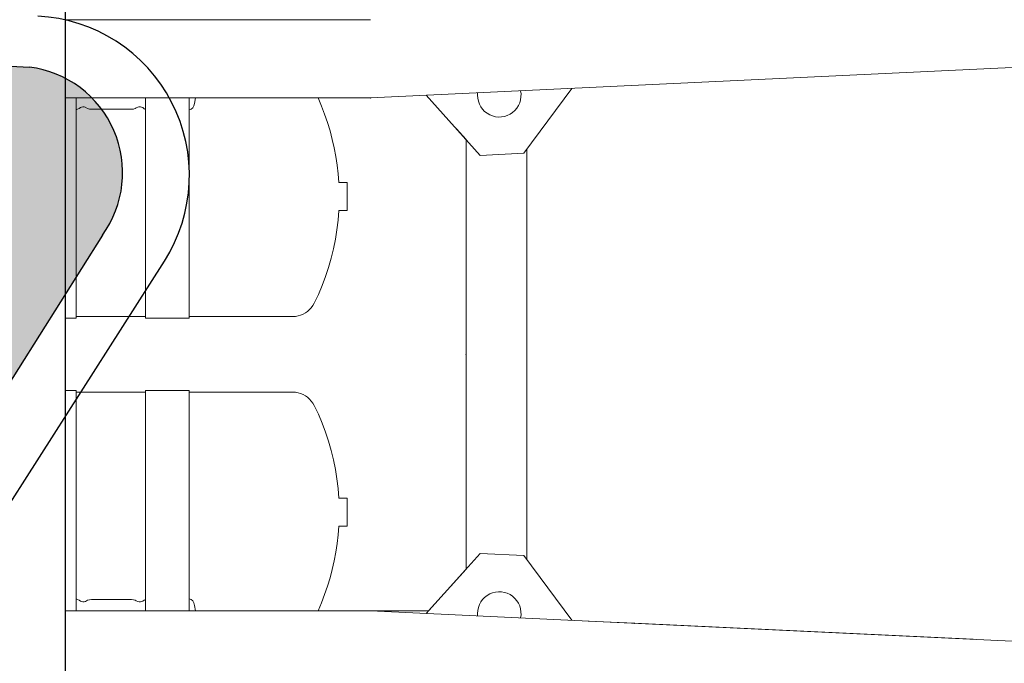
# Model space of a CAD drawing. Header units: millimetres. Extents: x 2204655785 to 2205143108, y 485765510 to 486291538.
# Tile 51 of 156: x 2204976786 to 2204977976, y 486174437 to 486175215. Entities that reach past the tile are written whole.
import ezdxf
from ezdxf.enums import TextEntityAlignment as Align
from ezdxf.lldxf.tags import DXFTag

# ---------------------------------------------------------------- set-up
doc = ezdxf.new("R2010")
doc.units = ezdxf.units.MM
doc.linetypes.add('DASHED2', pattern=[9.525, 6.35, -3.175])
doc.linetypes.add('НЕВИДИМАЯX2', pattern=[19.05, 12.7, -6.35])
for name, color, linetype in [('206ППР Панелевоз', 7, 'Continuous'), ('ППР_Автокран СКАТ-40', 7, 'Continuous'), ('ППР_Автокран_Линия предупреждения', 1, 'Continuous'), ('ППР_Автокран_Опасная зона', 1, 'Continuous'), ('ППР_Автокран_Стрела', 7, 'Continuous'), ('ППР_Автокран_Стрела_15м', 7, 'Continuous'), ('ППР_Опасная зона от крана', 1, 'Continuous'), ('ППР_Разрез', 5, 'Continuous'), ('ППР_СКЛАД №2', 7, 'Continuous'), ('ППР_Стрела', 7, 'Continuous')]:
    doc.layers.add(name, color=color, linetype=linetype)
doc.styles.add('ППРк_М1-1', font='GOST_Common Italic.ttf', dxfattribs={"height": 800})
doc.styles.add('ППРк_М1-1кран', font='GOST_Common Italic.ttf', dxfattribs={"width": 0.8, "height": 600})
tags = doc.linetypes.add('опасная зона_Кран', pattern='A,30,-8,4,-8,30,-8,4,-8,30,-8,4,[230,Bbox.shx,S=2.5,R=0,X=0,Y=-10],-6', length=148).pattern_tags.tags
tags[24] = DXFTag(74, 5)

# ---------------------------------------------------------------- blocks, each defined once
blk = doc.blocks.new('*U420')
at = {"layer": 'ППР_Опасная зона от крана', "linetype": 'опасная зона_Кран', "lineweight": 80, "ltscale": 100}
blk.add_arc((135, 0), 50270, 90, 270, dxfattribs=at)
at = {"layer": 'ППР_Стрела', "linetype": 'НЕВИДИМАЯX2', "lineweight": 50, "ltscale": 100}
blk.add_arc((135, 0), 38700, 90, 270, dxfattribs=at)
at = {"style": 'ППРк_М1-1', "width": 0.8}
for tag, p, height, flags in [('ОПАСНАЯ_ЗОНА', (25480.86, 21929.55), 800, 1), ('ОТЛЕТ_ГРУЗА', (25413.72, 20678.22), 800, 1), ('Кол-во_элементов', (2695.66, -1978.25), 1200, 8)]:
    blk.add_attdef(tag, p, '', height=height, dxfattribs=dict(at, flags=flags))
at = {"style": 'ППРк_М1-1', "width": 0.8, "flags": 8}
blk.add_attdef('МАРКА_КРАНА', text='', height=1200, dxfattribs=at).set_placement((8837.5, 818.17), align=Align.CENTER)
blk.add_attdef('ВЫСОТА', text='', height=1200, dxfattribs=at).set_placement((9134.89, -8454.02), align=Align.MIDDLE_CENTER)
at = {"layer": 'Defpoints', "style": 'ППРк_М1-1', "width": 0.8, "flags": 1}
for tag, p in [('МАКСИМАЛЬНАЯ_ДЛИНА_ГРУЗА', (25470.43, 19233.22)), ('ШИРИНА_ГРУЗА', (25397.01, 17803.51))]:
    blk.add_attdef(tag, p, '', height=800, dxfattribs=at)
at = {"layer": 'ППР_Разрез', "style": 'ППРк_М1-1кран', "width": 0.8, "flags": 8}
for tag, p in [('РАЗРЕЗ2', (-1027.85, 55181.17)), ('РАЗРЕЗ', (-1731.87, -54129.29))]:
    blk.add_attdef(tag, p, '', height=800, dxfattribs=at)
at = {"layer": 'ППР_Стрела', "style": 'ППРк_М1-1кран', "width": 0.8, "flags": 8}
for tag, p in [('ВЫСОТА_КРЮКА_ГОРИЗ', (-19652.89, 21607.87)), ('ГАБАРИТ_СТРЕЛЫ', (-25019.84, 21408.72)), ('ВЫСОТА_КРЮКА_НАКЛ', (-20393.31, 20761.66)), ('ВЫЛЕТ', (-16616.63, 14016.8))]:
    blk.add_attdef(tag, p, '', height=800, rotation=317, dxfattribs=at)
blk = doc.blocks.new('ЗнакПредупрежд')
h = blk.add_hatch(color=1)
h.dxf.hatch_style = 1
h.paths.add_polyline_path([(2.9515, 4.4915, 0.579974), (2.4307, 4.4888), (0.2156, 0.5688, 0.56988), (0.4291, 0.1351), (4.9543, 0.1351, 0.577814), (5.2139, 0.5855)])
h.paths.add_polyline_path([(2.8452, 4.2916), (5.0564, 0.5339, -0.580113), (4.9185, 0.2928), (0.6263, 0.2928, -0.571425), (0.4863, 0.5303), (2.5674, 4.2879, -0.580536)], flags=16)
at = {"color": 3}
blk.add_line((0.0491, 0.6289), (2.3407, 4.6316), dxfattribs=at)
at = {"color": 1}
for p, q in [((0.2156, 0.5688), (2.4307, 4.4888)), ((4.9553, 0.1351), (0.4291, 0.1351))]:
    blk.add_line(p, q, dxfattribs=at)
at = {"color": 3}
blk.add_arc((0.4135, 0.4202), 0.42, 150.208, 270, dxfattribs=at)
at = {"color": 1}
blk.add_arc((0.4508, 0.4152), 0.2809, 146.8469, 265.5587, dxfattribs=at)
blk = doc.blocks.new('*U778')
at = {"layer": 'ППР_Автокран_Опасная зона', "color": 1, "linetype": 'опасная зона_Кран', "lineweight": 80, "ltscale": 100}
blk.add_arc((-3.65, 4.56), 29000, 319.788537, 219.788112, dxfattribs=at)
at = {"layer": 'ППР_Автокран_Стрела', "lineweight": 50}
blk.add_arc((-3.65, 4.56), 18000, 319.786841, 219.78643, dxfattribs=at)
at = {"layer": 'ППР_Автокран_Стрела_15м', "linetype": 'DASHED2', "lineweight": 35}
blk.add_arc((0.22, 1.42), 15000, 319.786203, 219.767437, dxfattribs=at)
at = {"layer": 'ППР_Автокран_Линия предупреждения', "color": 1, "xscale": 458.3504657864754, "yscale": 458.3504657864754, "zscale": 458.3504657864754, "rotation": 357.2186560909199}
blk.add_blockref('ЗнакПредупрежд', (15906.25, -6191.58), dxfattribs=at)
blk = doc.blocks.new('*U789')
blk.add_lwpolyline([(-1738.9, 2701.1), (-4301.1, 2701.1), (-4301.1, 203.8), (-1738.9, 203.8)], close=True)
at = {"layer": '206ППР Панелевоз', "lineweight": 5}
for p, q in [((-1370.4, 1858.1), (-1738.9, 1858.1)), ((-38.6, 1826.6), (-1370.6, 1763.5)), ((-1127, 1775), (-1185.2, 1696.7)), ((-1370.4, 1763.5), (-1738.9, 1763.5)), ((-1726.2, 1763.5), (-1726.2, 1497.3)), ((-1642.2, 1763.5), (-1642.2, 1497.3)), ((-1589.7, 1763.5), (-1589.7, 1749.3)), ((-1582.9, 1757), (-1581.8, 1763.5)), ((-1429.6, 1753.8), (-1433.8, 1763.5)), ((-1303.1, 1766.7), (-1237.7, 1694.2)), ((-1726.2, 1749.2), (-1724.3, 1749.8)), ((-1724.3, 1749.8), (-1722.6, 1750.6)), ((-1722.6, 1750.6), (-1721, 1751.9)), ((-1721, 1751.9), (-1719.7, 1752.5)), ((-1719.7, 1752.5), (-1718.1, 1752.9)), ((-1718.1, 1752.9), (-1716.5, 1752.8)), ((-1716.5, 1752.8), (-1715, 1752.4)), ((-1715, 1752.4), (-1712.3, 1750.9)), ((-1712.3, 1750.9), (-1710, 1750.1)), ((-1710, 1750.1), (-1707.6, 1749.8)), ((-1707.6, 1749.8), (-1659.1, 1749.8)), ((-1659.1, 1749.8), (-1656.6, 1750.1)), ((-1656.6, 1750.1), (-1654.9, 1750.6)), ((-1654.9, 1750.6), (-1653.4, 1751.4)), ((-1653.4, 1751.4), (-1651.7, 1752.4)), ((-1651.7, 1752.4), (-1650.2, 1752.8)), ((-1650.2, 1752.8), (-1648.5, 1752.9)), ((-1648.5, 1752.9), (-1647, 1752.5)), ((-1647, 1752.5), (-1645.6, 1751.9)), ((-1645.6, 1751.9), (-1643.9, 1750.5)), ((-1643.9, 1750.5), (-1642.2, 1749.7)), ((-1589.7, 1749.3), (-1587.2, 1750)), ((-1589.7, 1497.3), (-1589.7, 1749.3)), ((-1587.2, 1750), (-1585.2, 1751.4)), ((-1585.2, 1751.4), (-1583.8, 1754.1)), ((-1583.8, 1754.1), (-1582.9, 1757)), ((-1425.8, 1743.9), (-1429.6, 1753.8)), ((-1422.4, 1733.9), (-1425.8, 1743.9)), ((-1419.3, 1723.8), (-1422.4, 1733.9)), ((-1266.6, 1726.3), (-1254.9, 1713.3)), ((-1416.6, 1713.5), (-1419.3, 1723.8)), ((-1414.2, 1703.2), (-1416.6, 1713.5)), ((-1254.9, 1713.3), (-1254.9, 1194.2)), ((-1254.9, 1713.3), (-1254.9, 1194.2)), ((-1412.2, 1692.7), (-1414.2, 1703.2)), ((-1181.4, 1701.9), (-1181.4, 1205.7)), ((-1410.7, 1682.3), (-1412.2, 1692.7)), ((-1237.7, 1694.2), (-1185.2, 1696.7)), ((-1409.5, 1671.7), (-1410.7, 1682.3)), ((-1408.7, 1661.2), (-1409.5, 1671.7)), ((-1398.7, 1661.2), (-1408.7, 1661.2)), ((-1398.7, 1627.6), (-1398.7, 1661.2)), ((-1409.6, 1615.9), (-1408.7, 1627.6)), ((-1408.7, 1627.6), (-1398.7, 1627.6)), ((-1411, 1604.3), (-1409.6, 1615.9)), ((-1412.8, 1592.8), (-1411, 1604.3)), ((-1415.1, 1581.4), (-1412.8, 1592.8)), ((-1417.9, 1570.1), (-1415.1, 1581.4)), ((-1424.8, 1547.8), (-1421.1, 1558.8)), ((-1421.1, 1558.8), (-1417.9, 1570.1)), ((-1428.9, 1536.8), (-1424.8, 1547.8)), ((-1433.4, 1526.1), (-1428.9, 1536.8)), ((-1438.4, 1515.5), (-1433.4, 1526.1)), ((-1441.9, 1510.1), (-1440, 1512.8)), ((-1440, 1512.8), (-1438.4, 1515.5)), ((-1642.2, 1499.4), (-1726.2, 1499.4)), ((-1589.7, 1499.4), (-1464.3, 1499.4)), ((-1464.3, 1499.4), (-1461.1, 1499.6)), ((-1461.1, 1499.6), (-1458, 1500.2)), ((-1458, 1500.2), (-1454.9, 1501)), ((-1454.9, 1501), (-1451.9, 1502.3)), ((-1451.9, 1502.3), (-1449.1, 1503.8)), ((-1449.1, 1503.8), (-1446.4, 1505.6)), ((-1446.4, 1505.6), (-1444, 1507.8)), ((-1444, 1507.8), (-1441.9, 1510.1)), ((-1726.2, 1497.3), (-1738.9, 1497.3)), ((-1642.2, 1497.3), (-1589.7, 1497.3)), ((-1738.9, 1410.2), (-1726.2, 1410.2)), ((-1726.2, 1410.2), (-1726.2, 1144)), ((-1642.2, 1408.1), (-1726.2, 1408.1)), ((-1642.2, 1144), (-1642.2, 1410.2)), ((-1642.2, 1410.2), (-1589.7, 1410.2)), ((-1589.7, 1410.2), (-1589.7, 1144)), ((-1464.3, 1408.1), (-1589.7, 1408.1)), ((-1461.1, 1407.9), (-1464.3, 1408.1)), ((-1458, 1407.4), (-1461.1, 1407.9)), ((-1454.9, 1406.5), (-1458, 1407.4)), ((-1451.9, 1405.3), (-1454.9, 1406.5)), ((-1449.1, 1403.7), (-1451.9, 1405.3)), ((-1446.4, 1401.9), (-1449.1, 1403.7)), ((-1444, 1399.8), (-1446.4, 1401.9)), ((-1441.9, 1397.4), (-1444, 1399.8)), ((-1440, 1394.8), (-1441.9, 1397.4)), ((-1438.4, 1392), (-1440, 1394.8)), ((-1433.4, 1381.4), (-1438.4, 1392)), ((-1428.9, 1370.7), (-1433.4, 1381.4)), ((-1424.8, 1359.8), (-1428.9, 1370.7)), ((-1421.1, 1348.7), (-1424.8, 1359.8)), ((-1417.9, 1337.5), (-1421.1, 1348.7)), ((-1415.1, 1326.2), (-1417.9, 1337.5)), ((-1412.8, 1314.7), (-1415.1, 1326.2)), ((-1411, 1303.2), (-1412.8, 1314.7)), ((-1409.6, 1291.6), (-1411, 1303.2)), ((-1408.7, 1280), (-1409.6, 1291.6)), ((-1398.7, 1280), (-1408.7, 1280)), ((-1398.7, 1246.4), (-1398.7, 1280)), ((-1409.5, 1235.8), (-1408.7, 1246.4)), ((-1408.7, 1246.4), (-1398.7, 1246.4)), ((-1410.7, 1225.3), (-1409.5, 1235.8)), ((-1414.2, 1204.4), (-1412.2, 1214.8)), ((-1412.2, 1214.8), (-1410.7, 1225.3)), ((-1416.6, 1194), (-1414.2, 1204.4)), ((-1303.1, 1140.8), (-1237.7, 1213.3)), ((-1237.7, 1213.3), (-1185.2, 1210.8)), ((-1127, 1132.5), (-1185.2, 1210.8)), ((-1419.3, 1183.8), (-1416.6, 1194)), ((-1300.3, 1144), (-1254.9, 1194.2)), ((-1422.4, 1173.6), (-1419.3, 1183.8)), ((-1425.8, 1163.6), (-1422.4, 1173.6)), ((-1726.2, 1158.3), (-1724.3, 1157.8)), ((-1724.3, 1157.8), (-1722.6, 1156.9)), ((-1722.6, 1156.9), (-1721, 1155.7)), ((-1721, 1155.7), (-1719.6, 1155)), ((-1719.6, 1155), (-1718.1, 1154.7)), ((-1718.1, 1154.7), (-1716.4, 1154.7)), ((-1716.4, 1154.7), (-1714.9, 1155.1)), ((-1714.9, 1155.1), (-1712.2, 1156.7)), ((-1712.2, 1156.7), (-1710, 1157.4)), ((-1710, 1157.4), (-1707.6, 1157.7)), ((-1707.6, 1157.7), (-1659, 1157.7)), ((-1659, 1157.7), (-1656.6, 1157.4)), ((-1656.6, 1157.4), (-1654.9, 1156.9)), ((-1654.9, 1156.9), (-1653.4, 1156.1)), ((-1653.4, 1156.1), (-1651.6, 1155.1)), ((-1651.6, 1155.1), (-1650.1, 1154.7)), ((-1650.1, 1154.7), (-1648.5, 1154.7)), ((-1648.5, 1154.7), (-1646.9, 1155)), ((-1646.9, 1155), (-1645.6, 1155.7)), ((-1645.6, 1155.7), (-1643.9, 1157)), ((-1643.9, 1157), (-1642.2, 1157.8)), ((-1589.7, 1158.3), (-1587.2, 1157.5)), ((-1587.2, 1157.5), (-1585.1, 1156.2)), ((-1585.1, 1156.2), (-1583.7, 1153.5)), ((-1429.6, 1153.7), (-1425.8, 1163.6)), ((-1370.4, 1144), (-1738.9, 1144)), ((-1583.7, 1153.5), (-1582.9, 1150.5)), ((-1582.9, 1150.5), (-1581.7, 1144)), ((-1400.9, 1144), (-1451.2, 1144)), ((-1433.8, 1144), (-1429.6, 1153.7)), ((-1300.3, 1144), (-1400.9, 1144)), ((-38.6, 1081), (-1370.6, 1144)), ((-1051.4, 1128.9), (-1107.5, 1131.6)), ((-642.3, 1109.6), (-1051.4, 1128.9))]:
    blk.add_line(p, q, dxfattribs=at)
for centre, start, end in [((-1214.8, 1766.8), 180, 11.639), ((-1214.8, 1766.8), 173.7825, 180), ((-1214.8, 1140.7), 348.361, 180), ((-1214.8, 1140.7), 180, 186.2175)]:
    blk.add_arc(centre, 26.3, start, end, dxfattribs=at)
for p in [(-1370.4, 1763.4), (-1370.4, 1763.4), (-1398.7, 1661.2), (-1398.7, 1661.2), (-1254.9, 1453.8), (-1254.9, 1453.8), (-1051.4, 1128.9)]:
    blk.add_point(p, dxfattribs=at)
blk = doc.blocks.new('Бортовой панелевоз')
at = {"layer": 'ППР_СКЛАД №2'}
blk.add_blockref('*U789', (26722.3, 14240.3), dxfattribs=at)

msp = doc.modelspace()

# ---------------------------------------------------------------- block references
at = {"rotation": 270}
msp.add_blockref('*U420', (2205009908.3, 486171614.7), dxfattribs=at)

# ---------------------------------------------------------------- next in the draw order: block references
at = {"layer": 'ППР_Автокран СКАТ-40', "rotation": 180}
msp.add_blockref('*U778', (2204992903.8, 486169018.3), dxfattribs=at)

# ---------------------------------------------------------------- next in the draw order: block references
at = {"layer": 'ППР_Автокран СКАТ-40', "rotation": 270}
msp.add_blockref('*U778', (2204967067.2, 486180827.7), dxfattribs=at)

# ---------------------------------------------------------------- next in the draw order: block references
msp.add_blockref('Бортовой панелевоз', (2204951858.3, 486159116.4))

doc.saveas('drawing.dxf')
